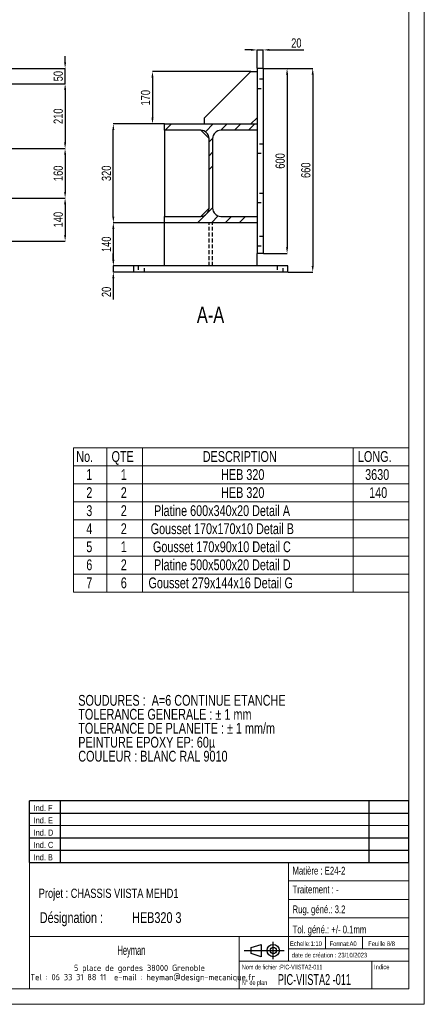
# Model space of a CAD drawing. Header units: millimetres. Extents: x 0 to 1189, y 0 to 841.
# Tile 19 of 29: x 1058 to 1189, y 0 to 319. Entities that reach past the tile are written whole.
import ezdxf

# ---------------------------------------------------------------- set-up
doc = ezdxf.new("R2010")
doc.units = ezdxf.units.MM
doc.header["$PDSIZE"] = -1
doc.linetypes.add('HIDDEN', pattern=[1.905, 1.27, -0.635])
for name, color, linetype in [('COTES', 1, 'Continuous'), ('NOTES', 6, 'Continuous'), ('TRAIT-FINS', 9, 'Continuous'), ('TRAIT-TIRET', 2, 'HIDDEN')]:
    doc.layers.add(name, color=color, linetype=linetype)
doc.layers.add('TRAIT-FORT', color=4, linetype='Continuous', lineweight=25)
doc.styles.add('SLDTEXTSTYLE0', font='TXT', dxfattribs={"width": 0.75})
doc.styles.add('SLDTEXTSTYLE1', font='TXT', dxfattribs={"width": 0.632449})
doc.styles.add('SLDTEXTSTYLE2', font='TXT', dxfattribs={"width": 0.707278})
doc.styles.add('SLDTEXTSTYLE3', font='TXT', dxfattribs={"width": 0.7})
doc.styles.add('SLDTEXTSTYLE4', font='ISOCP3', dxfattribs={"width": 0.96})
doc.styles.add('SLDTEXTSTYLE5', font='TXT', dxfattribs={"width": 0.605})
doc.dimstyles.new('SLDDIMSTYLE0', dxfattribs={"dimtxt": 3, "dimasz": 2, "dimexe": 0, "dimexo": 0.0625, "dimgap": 0.75, "dimtad": 1, "dimdec": 0, "dimlfac": 10, "dimrnd": 1e-09, "dimzin": 12, "dimdsep": 46, "dimtxsty": 'SLDTEXTSTYLE0', "dimsah": 1, "dimcen": 0.09, "dimadec": 0, "dimazin": 3, "dimtfac": 1, "dimtdec": 0, "dimtofl": 0, "dimtmove": 0, "dimatfit": 3, "dimfxl": 1, "dimfrac": 2, "dimtolj": 1, "dimtzin": 12, "dimarcsym": 0})
doc.dimstyles.new('SLDDIMSTYLE1', dxfattribs={"dimtxt": 3, "dimasz": 2, "dimexe": 0, "dimexo": 0.0625, "dimgap": 0.75, "dimtad": 1, "dimdec": 0, "dimlfac": 10, "dimrnd": 1e-09, "dimzin": 12, "dimdsep": 46, "dimtxsty": 'SLDTEXTSTYLE0', "dimsah": 1, "dimcen": 0.09, "dimadec": 0, "dimazin": 3, "dimtfac": 1, "dimtdec": 0, "dimtmove": 0, "dimatfit": 0, "dimfxl": 1, "dimfrac": 2, "dimtolj": 1, "dimtzin": 12, "dimarcsym": 0})

# ---------------------------------------------------------------- blocks, each defined once
blk = doc.blocks.new('TAB MODIFS')
for p, q in [((123, 20), (0, 20)), ((0, 0), (0, 20)), ((10, 20), (10, 0)), ((110, 20), (110, 0)), ((123, 0), (123, 20)), ((0, 16), (123, 16)), ((0, 8), (123, 8)), ((0, 4), (123, 4)), ((0, 0), (123, 0))]:
    blk.add_line(p, q)
at = {"color": 7, "linetype": 'Continuous', "lineweight": 18}
blk.add_line((0, 12), (123, 12), dxfattribs=at)
at = {"color": 7}
for tag in ['AUTOATTR0', 'AUTOATTR1', 'AUTOATTR2', 'AUTOATTR3', 'AUTOATTR4', 'AUTOATTR5', 'AUTOATTR6', 'AUTOATTR7', 'AUTOATTR8', 'AUTOATTR9']:
    blk.add_attdef(tag, (0, 0), '', height=1, dxfattribs=at)
at = {"layer": 'NOTES', "color": 211, "char_height": 2, "attachment_point": 1, "style": 'SLDTEXTSTYLE0'}
for s, insert in [('Ind. F', (1.36, 18.66)), ('Ind. E', (1.36, 14.66)), ('Ind. D', (1.36, 10.66)), ('Ind. C', (1.36, 6.66)), ('Ind. B', (1.36, 2.66))]:
    blk.add_mtext(s, dxfattribs=dict(at, insert=insert))
blk = doc.blocks.new('Bloc2')
for p, q in [((2.32, 3.8), (5.55, 4.8)), ((2.32, 1.8), (2.32, 3.8)), ((5.55, 4.8), (5.55, 0.8)), ((9.48, 0), (9.48, 5.6)), ((0, 2.8), (12.98, 2.8)), ((5.55, 0.8), (2.32, 1.8))]:
    blk.add_line(p, q)
for radius in [2, 1]:
    blk.add_circle((9.48, 2.8), radius)
blk = doc.blocks.new('SW_NOTE_0')
at = {"layer": 'NOTES', "color": 0, "char_height": 3.5, "attachment_point": 1, "style": 'SLDTEXTSTYLE0'}
for s, insert in [('SOUDURES :  A=6 CONTINUE ETANCHE', (0, 4.51)), ('TOLERANCE GENERALE : ± 1 mm', (0, -0.01)), ('TOLERANCE DE PLANEITE : ± 1 mm/m', (0, -4.54)), ('PEINTURE EPOXY EP: 60µ', (0, -9.07)), ('COULEUR : BLANC RAL 9010', (0, -13.59))]:
    blk.add_mtext(s, dxfattribs=dict(at, insert=insert))
blk = doc.blocks.new('SW_NOTE_1')
at = {"layer": 'NOTES', "color": 0, "char_height": 3.5, "attachment_point": 1, "style": 'SLDTEXTSTYLE0'}
for s, insert in [('Désignation :', (0, 4.51)), ('HEB320 3', (29.93, 4.51))]:
    blk.add_mtext(s, dxfattribs=dict(at, insert=insert))
blk = doc.blocks.new('SW_NOTE_2')
at = {"layer": 'NOTES', "color": 0, "char_height": 2, "attachment_point": 2, "style": 'SLDTEXTSTYLE4'}
for s, insert in [('5 place de gordes 38000 Grenoble', (20.84, 2.58)), ('Tel : 06 33 31 88 11  e-mail : heyman@design-mecanique.fr', (21.9, -0.42))]:
    blk.add_mtext(s, dxfattribs=dict(at, insert=insert))
blk = doc.blocks.new('SW_TABLEANNOTATION_5')
at = {"color": 0, "linetype": 'Continuous', "lineweight": 18}
for p, q in [((0, 0), (0, -46.79)), ((108.68, 0), (0, 0)), ((10.8, 0), (10.8, -5.85)), ((22.36, 0), (22.36, -5.85)), ((90.65, 0), (90.65, -5.85)), ((108.68, -46.79), (108.68, 0)), ((0, -5.85), (108.68, -5.85)), ((10.8, -5.85), (10.8, -46.79)), ((22.36, -5.85), (22.36, -46.79)), ((90.65, -5.85), (90.65, -46.79)), ((0, -11.7), (108.68, -11.7)), ((0, -17.55), (108.68, -17.55)), ((0, -23.4), (108.68, -23.4)), ((0, -29.25), (108.68, -29.25)), ((0, -35.1), (108.68, -35.1)), ((0, -40.94), (108.68, -40.94)), ((0, -46.79), (108.68, -46.79))]:
    blk.add_line(p, q, dxfattribs=at)
at = {"color": 0, "linetype": 'Continuous', "lineweight": 18, "char_height": 3.5, "attachment_point": 1, "style": 'SLDTEXTSTYLE0'}
for s, insert in [('No.', (0.85, -1.1)), ('QTE', (12.3, -1.1)), ('DESCRIPTION', (41.86, -1.1)), ('LONG.', (92.15, -1.1)), ('1', (4.11, -6.95)), ('1', (15.29, -6.95)), ('HEB 320', (47.79, -6.95)), ('3630', (94.49, -6.95)), ('2', (4.11, -12.8)), ('2', (15.29, -12.8)), ('HEB 320', (47.79, -12.8)), ('140', (95.79, -12.8)), ('3', (4.11, -18.65)), ('2', (15.29, -18.65)), ('Platine 600x340x20 Detail A', (26.05, -18.65)), ('4', (4.11, -24.5)), ('2', (15.29, -24.5)), ('Gousset 170x170x10 Detail B', (24.97, -24.5)), ('5', (4.11, -30.35)), ('1', (15.29, -30.35)), ('Gousset 170x90x10 Detail C', (25.71, -30.35)), ('6', (4.11, -36.2)), ('2', (15.29, -36.2)), ('Platine 500x500x20 Detail D', (26.04, -36.2)), ('7', (4.11, -42.05)), ('6', (15.29, -42.05)), ('Gousset 279x144x16 Detail G', (24.27, -42.05))]:
    blk.add_mtext(s, dxfattribs=dict(at, insert=insert))
blk = doc.blocks.new('_D_200')
at = {"layer": 'COTES', "color": 0, "lineweight": -2, "transparency": 16777216}
for p, q in [((1072.52, 305.35), (1072.52, 307.35)), ((995.08, 303.35), (1072.52, 303.35)), ((1072.52, 298.35), (1072.52, 303.35)), ((989.78, 298.35), (1072.52, 298.35)), ((1072.52, 296.35), (1072.52, 294.35))]:
    blk.add_line(p, q, dxfattribs=at)
at = {"layer": 'COTES', "color": 0, "transparency": 16777216}
for points in [[(1072.19, 305.35), (1072.85, 305.35), (1072.52, 303.35)], [(1072.19, 296.35), (1072.85, 296.35), (1072.52, 298.35)]]:
    blk.add_solid(points, dxfattribs=at)
at = {"layer": 'Defpoints', "color": 0, "transparency": 16777216}
for p in [(995.02, 303.35), (1072.52, 303.35), (989.72, 298.35)]:
    blk.add_point(p, dxfattribs=at)
at = {"layer": 'COTES', "color": 0, "transparency": 16777216, "insert": (1068.77, 300.85), "char_height": 3, "attachment_point": 2, "rotation": 90, "style": 'SLDTEXTSTYLE0'}
blk.add_mtext('\\A1;50', dxfattribs=at)
blk = doc.blocks.new('_D_201')
at = {"layer": 'COTES', "color": 0, "lineweight": -2, "transparency": 16777216}
for p, q in [((989.78, 298.35), (1072.52, 298.35)), ((1072.52, 296.35), (1072.52, 279.35)), ((989.78, 277.35), (1072.52, 277.35))]:
    blk.add_line(p, q, dxfattribs=at)
at = {"layer": 'COTES', "color": 0, "transparency": 16777216}
for points in [[(1072.19, 296.35), (1072.85, 296.35), (1072.52, 298.35)], [(1072.19, 279.35), (1072.85, 279.35), (1072.52, 277.35)]]:
    blk.add_solid(points, dxfattribs=at)
at = {"layer": 'Defpoints', "color": 0, "transparency": 16777216}
for p in [(989.72, 298.35), (989.72, 277.35), (1072.52, 277.35)]:
    blk.add_point(p, dxfattribs=at)
at = {"layer": 'COTES', "color": 0, "transparency": 16777216, "insert": (1068.77, 287.85), "char_height": 3, "attachment_point": 2, "rotation": 90, "style": 'SLDTEXTSTYLE0'}
blk.add_mtext('\\A1;210', dxfattribs=at)
blk = doc.blocks.new('_D_202')
at = {"layer": 'COTES', "color": 0, "lineweight": -2, "transparency": 16777216}
for p, q in [((989.78, 277.35), (1072.52, 277.35)), ((1072.52, 275.35), (1072.52, 263.35)), ((989.78, 261.35), (1072.52, 261.35))]:
    blk.add_line(p, q, dxfattribs=at)
at = {"layer": 'COTES', "color": 0, "transparency": 16777216}
for points in [[(1072.19, 275.35), (1072.85, 275.35), (1072.52, 277.35)], [(1072.19, 263.35), (1072.85, 263.35), (1072.52, 261.35)]]:
    blk.add_solid(points, dxfattribs=at)
at = {"layer": 'Defpoints', "color": 0, "transparency": 16777216}
for p in [(989.72, 277.35), (989.72, 261.35), (1072.52, 261.35)]:
    blk.add_point(p, dxfattribs=at)
at = {"layer": 'COTES', "color": 0, "transparency": 16777216, "insert": (1068.77, 269.35), "char_height": 3, "attachment_point": 2, "rotation": 90, "style": 'SLDTEXTSTYLE0'}
blk.add_mtext('\\A1;160', dxfattribs=at)
blk = doc.blocks.new('_D_203')
at = {"layer": 'COTES', "color": 0, "lineweight": -2, "transparency": 16777216}
for p, q in [((989.78, 261.35), (1072.52, 261.35)), ((1072.52, 259.35), (1072.52, 249.35)), ((989.78, 247.35), (1072.52, 247.35))]:
    blk.add_line(p, q, dxfattribs=at)
at = {"layer": 'COTES', "color": 0, "transparency": 16777216}
for points in [[(1072.19, 259.35), (1072.85, 259.35), (1072.52, 261.35)], [(1072.19, 249.35), (1072.85, 249.35), (1072.52, 247.35)]]:
    blk.add_solid(points, dxfattribs=at)
at = {"layer": 'Defpoints', "color": 0, "transparency": 16777216}
for p in [(989.72, 261.35), (989.72, 247.35), (1072.52, 247.35)]:
    blk.add_point(p, dxfattribs=at)
at = {"layer": 'COTES', "color": 0, "transparency": 16777216, "insert": (1068.77, 254.35), "char_height": 3, "attachment_point": 2, "rotation": 90, "style": 'SLDTEXTSTYLE0'}
blk.add_mtext('\\A1;140', dxfattribs=at)
blk = doc.blocks.new('_D_216')
at = {"layer": 'COTES', "color": 0, "lineweight": -2, "transparency": 16777216}
for p, q in [((1088.14, 241.35), (1088.14, 243.35)), ((1094.68, 239.35), (1088.14, 239.35)), ((1088.14, 239.35), (1088.14, 237.35)), ((1094.68, 237.35), (1088.14, 237.35)), ((1088.14, 235.35), (1088.14, 228.48))]:
    blk.add_line(p, q, dxfattribs=at)
at = {"layer": 'COTES', "color": 0, "transparency": 16777216}
for points in [[(1087.81, 241.35), (1088.48, 241.35), (1088.14, 239.35)], [(1087.81, 235.35), (1088.48, 235.35), (1088.14, 237.35)]]:
    blk.add_solid(points, dxfattribs=at)
at = {"layer": 'Defpoints', "color": 0, "transparency": 16777216}
for p in [(1088.14, 239.35), (1094.74, 239.35), (1094.74, 237.35)]:
    blk.add_point(p, dxfattribs=at)
at = {"layer": 'COTES', "color": 0, "transparency": 16777216, "insert": (1084.39, 230.91), "char_height": 3, "attachment_point": 2, "rotation": 90, "style": 'SLDTEXTSTYLE0'}
blk.add_mtext('\\A1;20', dxfattribs=at)
blk = doc.blocks.new('_D_217')
at = {"layer": 'COTES', "color": 0, "lineweight": -2, "transparency": 16777216}
for p, q in [((1104.68, 253.35), (1088.14, 253.35)), ((1088.14, 251.35), (1088.14, 241.35)), ((1094.68, 239.35), (1088.14, 239.35))]:
    blk.add_line(p, q, dxfattribs=at)
at = {"layer": 'COTES', "color": 0, "transparency": 16777216}
for points in [[(1087.81, 251.35), (1088.48, 251.35), (1088.14, 253.35)], [(1087.81, 241.35), (1088.48, 241.35), (1088.14, 239.35)]]:
    blk.add_solid(points, dxfattribs=at)
at = {"layer": 'Defpoints', "color": 0, "transparency": 16777216}
for p in [(1104.74, 253.35), (1088.14, 239.35), (1094.74, 239.35)]:
    blk.add_point(p, dxfattribs=at)
at = {"layer": 'COTES', "color": 0, "transparency": 16777216, "insert": (1084.39, 246.35), "char_height": 3, "attachment_point": 2, "rotation": 90, "style": 'SLDTEXTSTYLE0'}
blk.add_mtext('\\A1;140', dxfattribs=at)
blk = doc.blocks.new('_D_218')
at = {"layer": 'COTES', "color": 0, "lineweight": -2, "transparency": 16777216}
for p, q in [((1104.68, 285.35), (1088.14, 285.35)), ((1088.14, 255.35), (1088.14, 283.35)), ((1104.68, 253.35), (1088.14, 253.35))]:
    blk.add_line(p, q, dxfattribs=at)
at = {"layer": 'COTES', "color": 0, "transparency": 16777216}
for points in [[(1087.81, 283.35), (1088.48, 283.35), (1088.14, 285.35)], [(1087.81, 255.35), (1088.48, 255.35), (1088.14, 253.35)]]:
    blk.add_solid(points, dxfattribs=at)
at = {"layer": 'Defpoints', "color": 0, "transparency": 16777216}
for p in [(1088.14, 285.35), (1104.74, 285.35), (1104.74, 253.35)]:
    blk.add_point(p, dxfattribs=at)
at = {"layer": 'COTES', "color": 0, "transparency": 16777216, "insert": (1084.39, 269.35), "char_height": 3, "attachment_point": 2, "rotation": 90, "style": 'SLDTEXTSTYLE0'}
blk.add_mtext('\\A1;320', dxfattribs=at)
blk = doc.blocks.new('_D_219')
at = {"layer": 'COTES', "color": 0, "lineweight": -2, "transparency": 16777216}
for p, q in [((1132.68, 302.35), (1100.83, 302.35)), ((1100.83, 300.35), (1100.83, 287.35)), ((1104.68, 285.35), (1100.83, 285.35))]:
    blk.add_line(p, q, dxfattribs=at)
at = {"layer": 'COTES', "color": 0, "transparency": 16777216}
for points in [[(1100.5, 300.35), (1101.17, 300.35), (1100.83, 302.35)], [(1100.5, 287.35), (1101.17, 287.35), (1100.83, 285.35)]]:
    blk.add_solid(points, dxfattribs=at)
at = {"layer": 'Defpoints', "color": 0, "transparency": 16777216}
for p in [(1132.74, 302.35), (1100.83, 285.35), (1104.74, 285.35)]:
    blk.add_point(p, dxfattribs=at)
at = {"layer": 'COTES', "color": 0, "transparency": 16777216, "insert": (1097.08, 293.85), "char_height": 3, "attachment_point": 2, "rotation": 90, "style": 'SLDTEXTSTYLE0'}
blk.add_mtext('\\A1;170', dxfattribs=at)
blk = doc.blocks.new('_D_220')
at = {"layer": 'COTES', "color": 0, "lineweight": -2, "transparency": 16777216}
for p, q in [((1136.81, 303.35), (1144.46, 303.35)), ((1144.46, 301.35), (1144.46, 245.35)), ((1136.81, 243.35), (1144.46, 243.35))]:
    blk.add_line(p, q, dxfattribs=at)
at = {"layer": 'COTES', "color": 0, "transparency": 16777216}
for points in [[(1144.13, 301.35), (1144.8, 301.35), (1144.46, 303.35)], [(1144.13, 245.35), (1144.8, 245.35), (1144.46, 243.35)]]:
    blk.add_solid(points, dxfattribs=at)
at = {"layer": 'Defpoints', "color": 0, "transparency": 16777216}
for p in [(1136.74, 303.35), (1136.74, 243.35), (1144.46, 243.35)]:
    blk.add_point(p, dxfattribs=at)
at = {"layer": 'COTES', "color": 0, "transparency": 16777216, "insert": (1140.71, 273.35), "char_height": 3, "attachment_point": 2, "rotation": 90, "style": 'SLDTEXTSTYLE0'}
blk.add_mtext('\\A1;600', dxfattribs=at)
blk = doc.blocks.new('_D_221')
at = {"layer": 'COTES', "color": 0, "lineweight": -2, "transparency": 16777216}
for p, q in [((1136.81, 303.35), (1152.77, 303.35)), ((1152.77, 301.35), (1152.77, 239.35)), ((1144.81, 237.35), (1152.77, 237.35))]:
    blk.add_line(p, q, dxfattribs=at)
at = {"layer": 'COTES', "color": 0, "transparency": 16777216}
for points in [[(1152.43, 301.35), (1153.1, 301.35), (1152.77, 303.35)], [(1152.43, 239.35), (1153.1, 239.35), (1152.77, 237.35)]]:
    blk.add_solid(points, dxfattribs=at)
at = {"layer": 'Defpoints', "color": 0, "transparency": 16777216}
for p in [(1136.74, 303.35), (1144.74, 237.35), (1152.77, 237.35)]:
    blk.add_point(p, dxfattribs=at)
at = {"layer": 'COTES', "color": 0, "transparency": 16777216, "insert": (1149.02, 270.35), "char_height": 3, "attachment_point": 2, "rotation": 90, "style": 'SLDTEXTSTYLE0'}
blk.add_mtext('\\A1;660', dxfattribs=at)
blk = doc.blocks.new('_D_222')
at = {"layer": 'COTES', "color": 0, "lineweight": -2, "transparency": 16777216}
for p, q in [((1132.74, 309.35), (1130.74, 309.35)), ((1134.74, 303.41), (1134.74, 309.35)), ((1134.74, 309.35), (1136.74, 309.35)), ((1136.74, 303.41), (1136.74, 309.35)), ((1138.74, 309.35), (1149.91, 309.35))]:
    blk.add_line(p, q, dxfattribs=at)
at = {"layer": 'COTES', "color": 0, "transparency": 16777216}
for points in [[(1132.74, 309.69), (1132.74, 309.02), (1134.74, 309.35)], [(1138.74, 309.69), (1138.74, 309.02), (1136.74, 309.35)]]:
    blk.add_solid(points, dxfattribs=at)
at = {"layer": 'Defpoints', "color": 0, "transparency": 16777216}
for p in [(1134.74, 309.35), (1134.74, 303.35), (1136.74, 303.35)]:
    blk.add_point(p, dxfattribs=at)
at = {"layer": 'COTES', "color": 0, "transparency": 16777216, "insert": (1147.47, 313.1), "char_height": 3, "attachment_point": 2, "style": 'SLDTEXTSTYLE0'}
blk.add_mtext('\\A1;20', dxfattribs=at)

msp = doc.modelspace()

# ---------------------------------------------------------------- hatches: boundary and pattern name
at = {"layer": 'TRAIT-FINS'}
h = msp.add_hatch(dxfattribs=at)
h.set_pattern_fill('DIN 201 ACIER ET FONTE', color=256, style=0, pattern_type=2)
h.set_pattern_definition([(45, (0, 0), (-13.4704, 13.47038), []), (45, (4.49, 2e-323), (-13.4704, 13.47038), []), (45, (8.98, 4e-323), (-13.4704, 13.47038), []), (45, (13.47, 6e-323), (-13.4704, 13.47038), [])])
edge = h.paths.add_edge_path(flags=0)
edge.add_line((1104.74, 255.4), (1104.74, 253.35))
edge.add_line((1104.74, 253.35), (1134.74, 253.35))
edge.add_line((1134.74, 253.35), (1134.74, 255.4))
edge.add_line((1134.74, 255.4), (1123.02, 255.4))
edge.add_arc((1123.02, 258.1), 2.7, 180, 270, ccw=False)
edge.add_line((1120.32, 258.1), (1120.32, 280.6))
edge.add_arc((1123.02, 280.6), 2.7, 90, 180, ccw=False)
edge.add_line((1123.02, 283.3), (1134.74, 283.3))
edge.add_line((1134.74, 283.3), (1134.74, 285.35))
edge.add_line((1134.74, 285.35), (1104.74, 285.35))
edge.add_line((1104.74, 285.35), (1104.74, 283.3))
edge.add_line((1104.74, 283.3), (1116.47, 283.3))
edge.add_arc((1116.47, 280.6), 2.7, 0, 90, ccw=False)
edge.add_line((1119.17, 280.6), (1119.17, 258.1))
edge.add_arc((1116.47, 258.1), 2.7, 270, 360, ccw=False)
edge.add_line((1116.47, 255.4), (1104.74, 255.4))

# ---------------------------------------------------------------- linework, layer by layer
at = {"lineweight": 18}
for p, q in [((1188.94, 841.02), (1188.94, 0.02)), ((1183.94, 836.02), (1183.94, 5.02)), ((1060.94, 46.02), (1060.94, 5.02)), ((1183.94, 46.02), (1060.94, 46.02)), ((1144.94, 46.02), (1144.94, 14.02)), ((1183.94, 46.02), (1183.94, 5.02)), ((1144.94, 40.02), (1183.94, 40.02)), ((1144.94, 34.02), (1183.94, 34.02)), ((1144.94, 28.02), (1183.94, 28.02)), ((1060.94, 22.02), (1183.94, 22.02)), ((1128.94, 22.02), (1128.94, 5.02)), ((1156.94, 22.02), (1156.94, 18.02)), ((1168.94, 22.02), (1168.94, 18.02)), ((1144.94, 18.02), (1183.94, 18.02)), ((1128.94, 14.02), (1183.94, 14.02)), ((1171.94, 14.02), (1171.94, 5.02)), ((1183.96, 5.02), (5, 5.02)), ((1060.94, 5.02), (1183.94, 5.02)), ((1188.94, 0.02), (0, 0.02))]:
    msp.add_line(p, q, dxfattribs=at)
at = {"layer": 'TRAIT-FORT', "lineweight": 25}
for p, q in [((1136.74, 303.35), (1134.74, 303.35)), ((1134.74, 303.35), (1134.74, 285.35)), ((1136.74, 303.35), (1136.74, 243.35)), ((1117.74, 287.35), (1132.74, 302.35)), ((1132.74, 302.35), (1134.74, 302.35)), ((1117.74, 285.35), (1117.74, 287.35)), ((1134.74, 287.35), (1132.74, 285.35)), ((1104.74, 283.3), (1104.74, 285.35)), ((1104.74, 285.35), (1134.74, 285.35)), ((1134.74, 285.35), (1134.74, 283.3)), ((1116.47, 283.3), (1104.74, 283.3)), ((1104.74, 283.3), (1104.74, 255.4)), ((1119.17, 280.6), (1116.47, 283.3)), ((1134.74, 283.3), (1123.02, 283.3)), ((1134.74, 283.3), (1134.74, 255.4)), ((1119.17, 258.1), (1119.17, 280.6)), ((1120.32, 280.6), (1120.32, 258.1)), ((1104.74, 255.4), (1116.47, 255.4)), ((1104.74, 253.35), (1104.74, 255.4)), ((1116.47, 255.4), (1119.17, 258.1)), ((1123.02, 255.4), (1134.74, 255.4)), ((1134.74, 255.4), (1134.74, 253.35)), ((1134.74, 253.35), (1104.74, 253.35)), ((1104.74, 239.35), (1104.74, 253.35)), ((1134.74, 253.35), (1134.74, 243.35)), ((1134.74, 239.35), (1134.74, 243.35)), ((1136.74, 243.35), (1134.74, 243.35)), ((1094.74, 237.35), (1094.74, 239.35)), ((1144.74, 239.35), (1094.74, 239.35)), ((1144.74, 237.35), (1144.74, 239.35)), ((1144.74, 237.35), (1094.74, 237.35))]:
    msp.add_line(p, q, dxfattribs=at)
for centre, start, end in [((1116.47, 280.6), 0, 90), ((1123.02, 280.6), 90, 180), ((1116.47, 258.1), 270, 0), ((1123.02, 258.1), 180, 270)]:
    msp.add_arc(centre, 2.7, start, end, dxfattribs=at)
at = {"layer": 'TRAIT-TIRET'}
for p, q in [((1136.74, 299.85), (1134.74, 299.85)), ((1134.74, 296.85), (1136.74, 296.85)), ((1136.74, 278.85), (1134.74, 278.85)), ((1134.74, 275.85), (1136.74, 275.85)), ((1136.74, 262.85), (1134.74, 262.85)), ((1134.74, 259.85), (1136.74, 259.85)), ((1119.17, 239.35), (1119.17, 253.35)), ((1120.32, 239.35), (1120.32, 253.35)), ((1136.74, 248.85), (1134.74, 248.85)), ((1134.74, 245.85), (1136.74, 245.85)), ((1096.24, 239.35), (1096.24, 237.35)), ((1098.24, 237.35), (1098.24, 239.35)), ((1141.24, 239.35), (1141.24, 237.35)), ((1143.24, 237.35), (1143.24, 239.35))]:
    msp.add_line(p, q, dxfattribs=at)

# ---------------------------------------------------------------- block references
at = {"lineweight": 18}
msp.add_blockref('SW_TABLEANNOTATION_5', (1075.27, 180.42), dxfattribs=at)
for name, p in [('TAB MODIFS', (1060.93, 46.01)), ('Bloc2', (1130.5, 14.66))]:
    msp.add_blockref(name, p)
at = {"layer": 'NOTES'}
for name, p in [('SW_NOTE_0', (1076.78, 95.78)), ('SW_NOTE_1', (1064.31, 25.36)), ('SW_NOTE_2', (1075.78, 10.24))]:
    msp.add_blockref(name, p, dxfattribs=at)

# ---------------------------------------------------------------- texts
for s, insert, char_height, attachment_point, style in [('A-A', (1119.65, 226.17), 5.292, 2, 'SLDTEXTSTYLE0'), ('Matière : E24-2', (1146.21, 44.58), 2.5, 1, 'SLDTEXTSTYLE0'), ('Traitement : -', (1146.24, 38.49), 2.5, 1, 'SLDTEXTSTYLE0'), ('Projet : CHASSIS VIISTA MEHD1', (1063.96, 37.51), 3, 1, 'SLDTEXTSTYLE0'), ('Rug. géné.: 3.2', (1146.23, 32.06), 2.5, 1, 'SLDTEXTSTYLE0'), ('Tol. géné.: +/- 0.1mm', (1146.26, 25.52), 2.5, 1, 'SLDTEXTSTYLE0'), ('Echelle:1:10', (1145.39, 20.43), 1.5, 1, 'SLDTEXTSTYLE0'), ('Format:A0', (1158.23, 20.4), 1.5, 1, 'SLDTEXTSTYLE0'), ('Feuille 8/8', (1170.75, 20.41), 1.5, 1, 'SLDTEXTSTYLE0'), ('Heyman', (1094, 19.05), 3, 2, 'SLDTEXTSTYLE5'), ('date de création : 23/10/2023', (1145.95, 16.72), 1.5, 1, 'SLDTEXTSTYLE0'), ('Nom de fichier :PIC-VIISTA2-011', (1129.79, 12.84), 1.5, 1, 'SLDTEXTSTYLE2'), ('Indice', (1172.63, 12.88), 1.5, 1, 'SLDTEXTSTYLE0'), ('PIC-VIISTA2 -011', (1141.48, 9.81), 3.5, 1, 'SLDTEXTSTYLE1'), ('N° de plan', (1129.82, 7.79), 1.5, 1, 'SLDTEXTSTYLE3')]:
    msp.add_mtext(s, dxfattribs=dict(at, insert=insert, char_height=char_height, attachment_point=attachment_point, style=style))

# ---------------------------------------------------------------- dimensions: what is measured, and where the dimension line sits
at = {"layer": 'COTES'}
dim = msp.add_linear_dim(base=(1134.74, 309.35), p1=(1136.74, 303.35), p2=(1134.74, 303.35), dimstyle='SLDDIMSTYLE1', dxfattribs=at)
dim.commit()
dim.dimension.update_dxf_attribs({"geometry": '_D_222', "text_midpoint": (1147.47, 309.35), "dimtype": 160})
for base, p1, p2, dimstyle, picture, middle in [((1072.52, 303.35), (989.72, 298.35), (995.02, 303.35), 'SLDDIMSTYLE1', '_D_200', (1072.52, 300.85)), ((1144.46, 243.35), (1136.74, 303.35), (1136.74, 243.35), 'SLDDIMSTYLE0', '_D_220', (1144.46, 273.35)), ((1152.77, 237.35), (1136.74, 303.35), (1144.74, 237.35), 'SLDDIMSTYLE0', '_D_221', (1152.77, 270.35)), ((1100.83, 285.35), (1132.74, 302.35), (1104.74, 285.35), 'SLDDIMSTYLE0', '_D_219', (1100.83, 293.85)), ((1072.52, 277.35), (989.72, 298.35), (989.72, 277.35), 'SLDDIMSTYLE0', '_D_201', (1072.52, 287.85)), ((1088.14, 285.35), (1104.74, 253.35), (1104.74, 285.35), 'SLDDIMSTYLE0', '_D_218', (1088.14, 269.35)), ((1072.52, 261.35), (989.72, 277.35), (989.72, 261.35), 'SLDDIMSTYLE0', '_D_202', (1072.52, 269.35)), ((1072.52, 247.35), (989.72, 261.35), (989.72, 247.35), 'SLDDIMSTYLE0', '_D_203', (1072.52, 254.35)), ((1088.14, 239.35), (1104.74, 253.35), (1094.74, 239.35), 'SLDDIMSTYLE0', '_D_217', (1088.14, 246.35)), ((1088.14, 239.35), (1094.74, 237.35), (1094.74, 239.35), 'SLDDIMSTYLE1', '_D_216', (1088.14, 230.91))]:
    dim = msp.add_linear_dim(base=base, p1=p1, p2=p2, angle=90, dimstyle=dimstyle, dxfattribs=at)
    dim.commit()
    dim.dimension.update_dxf_attribs({"geometry": picture, "text_midpoint": middle, "dimtype": 160})

doc.saveas('drawing.dxf')
